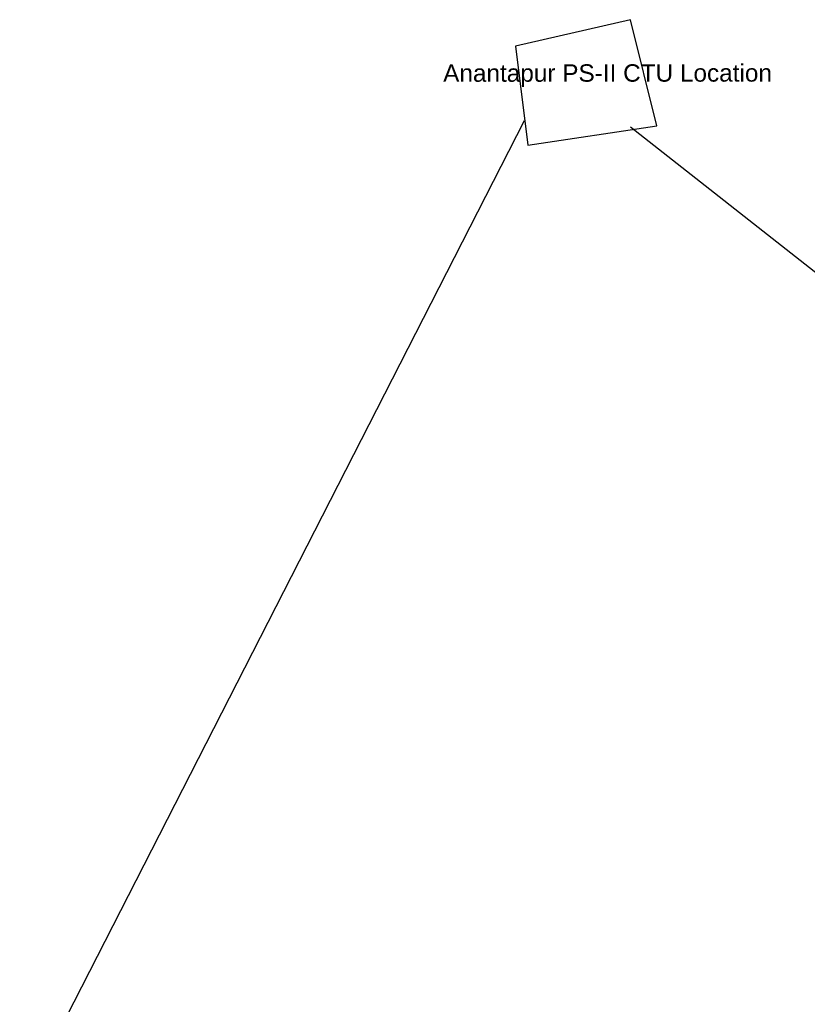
# Model space of a CAD drawing. Header units: metres. Extents: x 699286 to 751166, y 1622044 to 1653356.
# Tile 31 of 34: x 708174 to 712693, y 1641103 to 1646753. Entities that reach past the tile are written whole.
import ezdxf
from ezdxf.enums import TextEntityAlignment as Align

# ---------------------------------------------------------------- set-up
doc = ezdxf.new("R2010")
doc.units = ezdxf.units.M
doc.header["$MEASUREMENT"] = 0
doc.layers.add('FEATURE_LABEL', color=7, linetype='Continuous')
doc.styles.get("Standard").update_dxf_attribs({"font": 'arial.ttf'})

msp = doc.modelspace()

# ---------------------------------------------------------------- linework, layer by layer
at = {"flags": 128}
for points in [[(711018.8, 1646600.8), (711089.9, 1646033), (711830.5, 1646144.5), (711678.3, 1646752.8), (711018.8, 1646600.8)], [(711018.8, 1646600.8), (711089.9, 1646033), (711830.5, 1646144.5), (711678.3, 1646752.8), (711018.8, 1646600.8)], [(708174, 1640506.8), (711070.7, 1646175.3)], [(708174, 1640506.8), (711070.7, 1646175.3)], [(711679.2, 1646137.9), (726076.5, 1634824.8)]]:
    msp.add_lwpolyline(points, dxfattribs=at)

# ---------------------------------------------------------------- texts
at = {"layer": 'FEATURE_LABEL', "color": 7, "lineweight": 25}
msp.add_text('Anantapur PS-II CTU Location', height=100, rotation=0.0377, dxfattribs=at).set_placement((711547.2, 1646447), align=Align.MIDDLE_CENTER)

doc.saveas('drawing.dxf')
